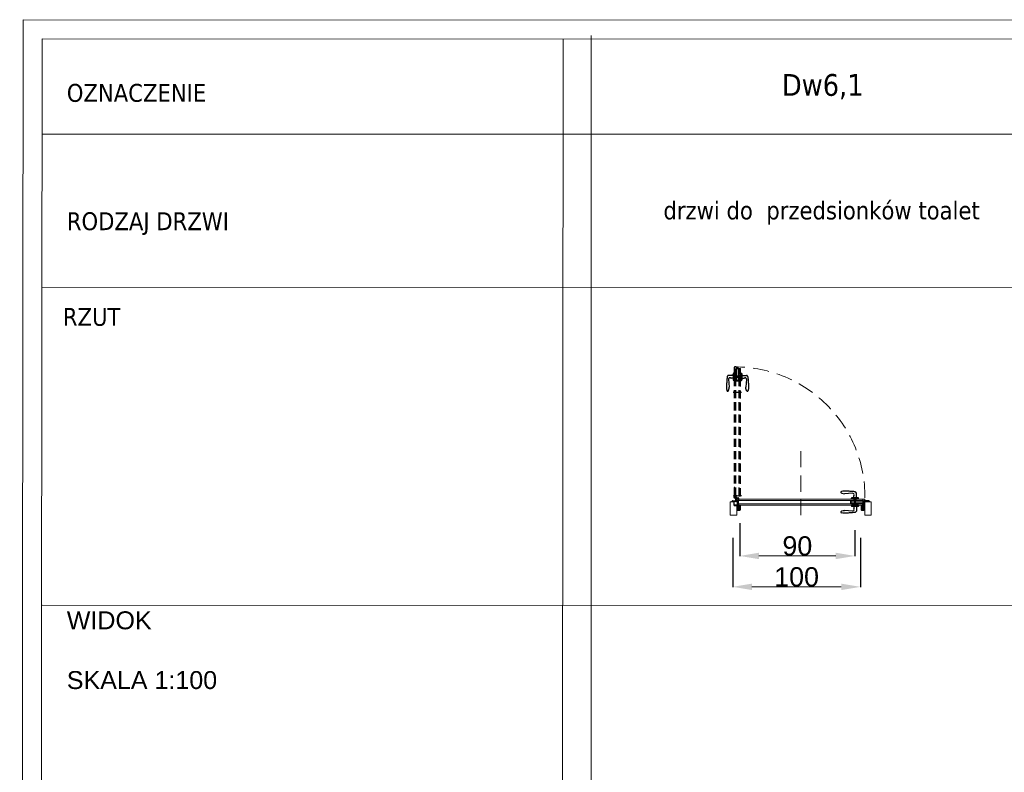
# Model space of a CAD drawing. Header units: millimetres. Extents: x 23192 to 149900, y -396339 to -79279.
# Tile 3 of 136: x 66309 to 67078, y -238040 to -237452. Entities that reach past the tile are written whole.
import ezdxf

# ---------------------------------------------------------------- set-up
doc = ezdxf.new("R2010")
doc.units = ezdxf.units.MM
for name, pattern in [('CENTER', [0.6, 0.375, -0.075, 0.075, -0.075]), ('DASHED', [19.05, 12.7, -6.35]), ('HIDDENX2', [19.05, 12.7, -6.35])]:
    doc.linetypes.add(name, pattern=pattern)
doc.layers.get('0').update_dxf_attribs({"lineweight": 0})
for name, color, linetype, lineweight in [('! Ślusarka opisy', 2, 'Continuous', 15), ('0_LEGENDA', 7, 'Continuous', 13), ('Drzwi - hatch', 8, 'Continuous', 5), ('Drzwi KRAWĘDZIE', 7, 'Continuous', 20)]:
    doc.layers.add(name, color=color, linetype=linetype, lineweight=lineweight)
for name, color, linetype in [('!! ASSA ABLOY', 2, 'Continuous'), ('A_drzwi', 3, 'Continuous'), ('Drzwi - klamki', 150, 'Continuous'), ('Drzwi PRZER-DUŻA', 240, 'DASHED'), ('GRUBA', 4, 'Continuous'), ('GRUBA-2', 210, 'Continuous'), ('zawias', 7, 'Continuous')]:
    doc.layers.add(name, color=color, linetype=linetype)
doc.styles.add('ARIAL', font='tahoma.ttf')
doc.styles.add('AT_ARIAL', font='arial.ttf')
doc.styles.get("Standard").update_dxf_attribs({"font": 'arial.ttf', "height": 25})
doc.dimstyles.new('Renata_ślusarka', dxfattribs={"dimtxt": 50, "dimasz": 50, "dimexe": 0.18, "dimexo": 0.0625, "dimgap": 0.09, "dimtad": 1, "dimdec": 0, "dimzin": 0, "dimdsep": 46, "dimtxsty": 'AT_ARIAL', "dimcen": 0.09, "dimclrd": 7, "dimclre": 7, "dimclrt": 7, "dimadec": 0, "dimazin": 0, "dimtfac": 1, "dimtdec": 0, "dimtofl": 0, "dimtmove": 0, "dimatfit": 3, "dimfxl": 1, "dimtolj": 1, "dimtzin": 0, "dimlwd": -1, "dimarcsym": 0})

# ---------------------------------------------------------------- blocks, each defined once
blk = doc.blocks.new('*D130')
at = {"color": 7, "linetype": 'ByBlock', "lineweight": -2, "transparency": 16777216}
for p, q in [((66866.2, -237856.42), (66866.2, -237894.98)), ((66966, -237856.42), (66966, -237894.98))]:
    blk.add_line(p, q, dxfattribs=at)
at = {"color": 7, "transparency": 16777216}
blk.add_line((66951, -237894.8), (66881.2, -237894.8), dxfattribs=at)
at = {"color": 7, "linetype": 'ByBlock', "transparency": 16777216}
for points in [[(66881.2, -237892.3), (66881.2, -237897.3), (66866.2, -237894.8)], [(66951, -237892.3), (66951, -237897.3), (66966, -237894.8)]]:
    blk.add_solid(points, dxfattribs=at)
at = {"layer": 'DEFPOINTS', "color": 0, "linetype": 'ByBlock', "transparency": 16777216}
for p in [(66866.2, -237856.35), (66966, -237856.35), (66866.2, -237894.8)]:
    blk.add_point(p, dxfattribs=at)
at = {"color": 7, "linetype": 'ByBlock', "transparency": 16777216, "insert": (66916.1, -237887.05), "char_height": 15, "attachment_point": 5, "style": 'AT_ARIAL'}
blk.add_mtext('\\A1;100', dxfattribs=at)
blk = doc.blocks.new('*D131')
at = {"color": 7, "linetype": 'ByBlock', "lineweight": -2, "transparency": 16777216}
for p, q in [((66871.7, -237844.98), (66871.7, -237870.84)), ((66961.7, -237850.42), (66961.7, -237870.84))]:
    blk.add_line(p, q, dxfattribs=at)
at = {"color": 7, "transparency": 16777216}
blk.add_line((66886.7, -237870.66), (66946.7, -237870.66), dxfattribs=at)
at = {"color": 7, "linetype": 'ByBlock', "transparency": 16777216}
for points in [[(66886.7, -237868.16), (66886.7, -237873.16), (66871.7, -237870.66)], [(66946.7, -237868.16), (66946.7, -237873.16), (66961.7, -237870.66)]]:
    blk.add_solid(points, dxfattribs=at)
at = {"layer": 'DEFPOINTS', "color": 0, "linetype": 'ByBlock', "transparency": 16777216}
for p in [(66871.7, -237844.92), (66961.7, -237850.35), (66961.7, -237870.66)]:
    blk.add_point(p, dxfattribs=at)
at = {"color": 7, "linetype": 'ByBlock', "transparency": 16777216, "insert": (66916.7, -237862.91), "char_height": 15, "attachment_point": 5, "style": 'AT_ARIAL'}
blk.add_mtext('\\A1;90', dxfattribs=at)
blk = doc.blocks.new('Dw18')
at = {"layer": 'Drzwi - hatch'}
h = blk.add_hatch(dxfattribs=at)
h.set_pattern_fill('AR-CONC', color=256, scale=0.003, angle=180)
h.set_pattern_definition([(230, (12478.00603, 7127.26127), (-0.546554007, 0.047817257), [0.05715, -0.62865]), (175, (12478.00603, 7127.26127), (0.10573026, -0.57317054), [0.04572, -0.50292175]), (280.451445, (12477.9605, 7127.26525), (-0.44082374, -0.525353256), [0.04857003, -0.53427073]), (226.1842, (12478.006, 7127.1089), (-0.81323712, 0.12612698), [0.085725, -0.942975]), (276.635558, (12477.9383, 7127.1194), (-0.7122124, -0.74227837), [0.07285507, -0.80140682]), (171.18415, (12478.006, 7127.1089), (-0.7122124, -0.74227837), [0.0685799, -0.7543792]), (201, (12477.92983, 7127.14697), (-0.454843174, 0.306795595), [0.05715, -0.62865]), (146, (12477.92983, 7127.14697), (-0.185406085, -0.5525639), [0.04572, -0.50292]), (251.451445, (12477.89193, 7127.17254), (-0.64024926, -0.24576831), [0.04857003, -0.53426981]), (217.5, (12478.00603, 7127.26127), (-0.00926581, -0.253665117), [0, -0.496824, 0, -0.51054, 0, -0.504825]), (187.5, (12478.00603, 7127.26127), (-0.200458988, -0.300541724), [0, -0.291084, 0, -0.485394, 0, -0.192405]), (147.5, (12478.17596, 7127.26127), (-0.406771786, 0.017186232), [0, -0.1905, 0, -0.59436, 0, -0.78867]), (137.5, (12478.25216, 7127.26127), (-0.444387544, -0.076279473), [0, -0.24765, 0, -0.394716, 0, -0.56007])])
h.paths.add_polyline_path([(11935.4, 3708.39), (11935.9, 3708.39), (11935.9, 3708.95), (11936.08, 3708.95), (11936.08, 3708.39, 0.414214), (11936.24, 3708.23), (11937.81, 3708.23, 0.414214), (11937.97, 3708.39), (11937.97, 3711.58, 1), (11937.78, 3711.58), (11937.78, 3710.91, -0.414214), (11937.44, 3710.57), (11936.26, 3710.57, -0.414214), (11935.92, 3710.91), (11935.92, 3711.77), (11935.12, 3711.77), (11935.12, 3711.97), (11933.52, 3711.97), (11933.52, 3715.27), (11932.24, 3715.27, 0.414214), (11932.08, 3715.11), (11932.08, 3714.55), (11933.4, 3714.55), (11933.4, 3711.55), (11935.4, 3711.55)])
h = blk.add_hatch(dxfattribs=at)
h.set_pattern_fill('AR-CONC', color=256, scale=0.003, angle=180)
h.set_pattern_definition([(230, (12264.63307, 7185.49248), (-0.546554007, 0.047817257), [0.05715, -0.62865]), (175, (12264.63307, 7185.4925), (0.10573026, -0.57317054), [0.04572, -0.50292175]), (280.451445, (12264.5875, 7185.49646), (-0.44082374, -0.525353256), [0.04857003, -0.53427073]), (226.1842, (12264.6331, 7185.3401), (-0.81323712, 0.12612698), [0.085725, -0.942975]), (276.635558, (12264.5653, 7185.3506), (-0.7122124, -0.74227837), [0.07285507, -0.80140682]), (171.18415, (12264.6331, 7185.3401), (-0.7122124, -0.74227837), [0.0685799, -0.7543792]), (201, (12264.55687, 7185.37818), (-0.454843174, 0.306795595), [0.05715, -0.62865]), (146, (12264.55687, 7185.3782), (-0.185406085, -0.5525639), [0.04572, -0.50292]), (251.451445, (12264.51897, 7185.40374), (-0.64024926, -0.24576831), [0.04857003, -0.53426981]), (217.5, (12264.63307, 7185.49248), (-0.00926581, -0.253665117), [0, -0.496824, 0, -0.51054, 0, -0.504825]), (187.5, (12264.63307, 7185.49248), (-0.200458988, -0.300541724), [0, -0.291084, 0, -0.485394, 0, -0.192405]), (147.5, (12264.803, 7185.49248), (-0.406771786, 0.017186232), [0, -0.1905, 0, -0.59436, 0, -0.78867]), (137.5, (12264.8792, 7185.49248), (-0.444387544, -0.076279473), [0, -0.24765, 0, -0.394716, 0, -0.56007])])
h.paths.add_polyline_path([(12032.83, 3708.39, 0.414214), (12032.99, 3708.23), (12034.56, 3708.23, 0.414214), (12034.72, 3708.39), (12034.72, 3708.95), (12034.9, 3708.95), (12034.9, 3708.39), (12035.4, 3708.39), (12035.4, 3714.55), (12035.4, 3715.27), (12035.04, 3715.27, 0.414214), (12034.88, 3715.11), (12034.88, 3710.91, -0.414214), (12034.54, 3710.57), (12033.36, 3710.57, -0.414214), (12033.02, 3710.91), (12033.02, 3711.58, 1), (12032.83, 3711.58)])
h.paths.add_polyline_path([(12035.4, 3714.55), (12038.72, 3714.55), (12038.72, 3715.11, 0.414214), (12038.56, 3715.27), (12036.1, 3715.27), (12035.4, 3715.27)])
at = {"layer": '! Ślusarka opisy', "linetype": 'HIDDENX2'}
blk.add_lwpolyline([(11985.4, 3754.35), (11985.4, 3704.35)], dxfattribs=at)
at = {"layer": '! Ślusarka opisy', "color": 8, "linetype": 'HIDDENX2'}
blk.add_arc((11934.05, 3718.56), 101.49, 359.56755, 88.55343, dxfattribs=at)
at = {"linetype": 'CENTER', "ltscale": 0.5}
blk.add_line((11939.03, 3719.4), (11932.67, 3719.4), dxfattribs=at)
at = {"linetype": 'CENTER', "ltscale": 0.2}
for p, q in [((11935.25, 3718.56), (11932.85, 3718.56)), ((11934.05, 3717.36), (11934.05, 3719.76))]:
    blk.add_line(p, q, dxfattribs=at)
for p, q in [((11934.03, 3718.59), (11933.8, 3718.59)), ((11933.8, 3718.59), (11933.8, 3718.54)), ((11933.8, 3718.54), (11934.03, 3718.54)), ((11934.08, 3718.84), (11934.03, 3718.84)), ((11934.03, 3718.84), (11934.03, 3718.59)), ((11934.03, 3718.54), (11934.03, 3718.31)), ((11934.03, 3718.31), (11934.08, 3718.31)), ((11934.08, 3718.59), (11934.08, 3718.84)), ((11934.33, 3718.59), (11934.08, 3718.59)), ((11934.08, 3718.31), (11934.08, 3718.54)), ((11934.08, 3718.54), (11934.33, 3718.54)), ((11934.33, 3718.54), (11934.33, 3718.59))]:
    blk.add_line(p, q)
at = {"ltscale": 0.2}
for p, q in [((11934.05, 3717.91), (11936.4, 3717.91)), ((11936.4, 3717.56), (11934.05, 3717.56)), ((11934.81, 3717.91), (11934.55, 3718.14)), ((11934.7, 3714.66), (11934.7, 3717.56)), ((11935.05, 3717.36), (11934.7, 3717.36)), ((11935.05, 3714.66), (11934.7, 3714.66)), ((11935.05, 3718.56), (11935.05, 3717.91)), ((11935.05, 3717.56), (11935.05, 3714.66)), ((11935.3, 3718.66), (11935.3, 3717.91)), ((11936.5, 3715.46), (11936.5, 3717.46)), ((11936.85, 3715.46), (11936.5, 3715.46)), ((11936.85, 3717.46), (11936.85, 3715.46))]:
    blk.add_line(p, q, dxfattribs=at)
blk.add_circle((11934.05, 3718.56), 0.65, dxfattribs=at)
for centre, radius, start, end in [((11934.05, 3718.56), 1, 319.4584, 270), ((11936.4, 3717.46), 0.45, 0, 90), ((11936.4, 3717.46), 0.1, 0, 90)]:
    blk.add_arc(centre, radius, start, end, dxfattribs=at)
at = {"layer": 'A_drzwi', "linetype": 'ByBlock'}
blk.add_arc((11931.93, 3705.44), 95.53, 89.4002, 89.40516, dxfattribs=at)
at = {"layer": 'Drzwi - klamki', "ltscale": 0.2}
for p, q in [((12025.9, 3721.41), (12019.65, 3721.01)), ((12025, 3716.75), (12025, 3717.51)), ((12030.6, 3716.75), (12025, 3716.75)), ((12030.6, 3716.75), (12025, 3716.75)), ((12030.3, 3717.81), (12025.3, 3717.81)), ((12026.75, 3717.81), (12026.75, 3719.3)), ((12028.85, 3717.81), (12028.85, 3721.41)), ((12029.05, 3718.81), (12028.85, 3718.81)), ((12029.05, 3718.31), (12028.85, 3718.31)), ((12029.05, 3718.31), (12029.05, 3718.81)), ((12030.6, 3716.75), (12030.6, 3717.51)), ((12025.9, 3707.5), (12019.65, 3707.89)), ((12030.6, 3712.15), (12025, 3712.15)), ((12025, 3712.15), (12025, 3711.39)), ((12030.3, 3711.09), (12025.3, 3711.09)), ((12026.75, 3711.09), (12026.75, 3709.61)), ((12028.85, 3711.09), (12028.85, 3707.49)), ((12030.6, 3712.15), (12030.6, 3711.39))]:
    blk.add_line(p, q, dxfattribs=at)
at = {"layer": 'Drzwi - klamki'}
for p, q in [((11936.1, 3713.25), (11936.3, 3713.25)), ((11936.1, 3712.25), (11936.1, 3713.25)), ((11936.1, 3713.25), (11936.3, 3713.05)), ((11936.2, 3713.25), (11936.1, 3713.16)), ((11936.3, 3713.25), (11936.1, 3713.06)), ((11936.1, 3713.16), (11936.3, 3712.96)), ((11936.3, 3713.16), (11936.1, 3712.96)), ((11936.1, 3713.06), (11936.3, 3712.86)), ((11936.3, 3713.06), (11936.1, 3712.86)), ((11936.1, 3712.96), (11936.3, 3712.76)), ((11936.3, 3712.96), (11936.1, 3712.76)), ((11936.1, 3712.86), (11936.3, 3712.66)), ((11936.3, 3712.86), (11936.1, 3712.66)), ((11936.1, 3712.76), (11936.3, 3712.56)), ((11936.3, 3712.76), (11936.1, 3712.56)), ((11936.1, 3712.66), (11936.3, 3712.46)), ((11936.3, 3712.66), (11936.1, 3712.46)), ((11936.3, 3712.57), (11936.1, 3712.37)), ((11936.1, 3712.56), (11936.3, 3712.36)), ((11936.3, 3712.47), (11936.1, 3712.27)), ((11936.1, 3712.46), (11936.3, 3712.26)), ((11936.1, 3712.37), (11936.21, 3712.25)), ((11936.1, 3712.27), (11936.12, 3712.25)), ((11936.3, 3712.25), (11936.1, 3712.25)), ((11936.3, 3711.35), (11936.12, 3711.54)), ((11936.3, 3711.05), (11936.12, 3711.24)), ((11936.29, 3710.77), (11936.12, 3710.94)), ((11936.3, 3712.37), (11936.19, 3712.25)), ((11936.3, 3711.5), (11936.19, 3711.61)), ((11936.3, 3711.2), (11936.19, 3711.31)), ((11936.3, 3710.9), (11936.19, 3711.01)), ((11936.2, 3713.25), (11936.3, 3713.15)), ((11936.3, 3712.27), (11936.29, 3712.25)), ((11936.3, 3713.25), (11936.3, 3712.25)), ((11936.3, 3713.25), (11936.3, 3713.25)), ((11936.3, 3711.5), (11936.32, 3711.55)), ((11936.3, 3711.35), (11936.3, 3711.2)), ((11936.3, 3711.05), (11936.3, 3710.9)), ((11936.32, 3711.55), (11936.73, 3711.55)), ((11936.32, 3710.75), (11937.45, 3710.75)), ((11936.4, 3711.45), (11936.4, 3711.25)), ((11936.4, 3711.45), (11936.73, 3711.45)), ((11936.4, 3711.25), (11936.87, 3711.14)), ((11936.4, 3711.15), (11936.89, 3711.03)), ((11936.4, 3711.15), (11936.4, 3710.85)), ((11936.4, 3710.85), (11937.35, 3710.85)), ((11936.78, 3711.61), (11936.74, 3711.99)), ((11937.17, 3712.1), (11936.84, 3712.1)), ((11936.88, 3711.62), (11936.85, 3711.96)), ((11936.87, 3711.14), (11937.37, 3711.5)), ((11937.15, 3712), (11936.89, 3712)), ((11936.89, 3711.03), (11937.35, 3711.36)), ((11937.35, 3711.36), (11937.35, 3710.85)), ((11937.45, 3711.35), (11937.45, 3711.22)), ((11937.45, 3711.22), (11937.52, 3711.28)), ((11937.45, 3711.07), (11937.59, 3711.21)), ((11937.45, 3711.07), (11937.45, 3710.9)), ((11937.45, 3710.9), (11937.52, 3710.96)), ((11937.45, 3710.75), (11937.59, 3710.89)), ((11937.53, 3711.4), (11937.6, 3711.36)), ((11937.6, 3711.55), (11937.62, 3711.7)), ((12033.2, 3711.55), (12033.19, 3711.7)), ((12033.28, 3711.4), (12033.2, 3711.36)), ((12033.35, 3711.07), (12033.22, 3711.21)), ((12033.35, 3710.75), (12033.22, 3710.89)), ((12033.35, 3711.22), (12033.29, 3711.28)), ((12033.35, 3710.9), (12033.29, 3710.96)), ((12033.35, 3711.35), (12033.35, 3711.22)), ((12033.35, 3711.07), (12033.35, 3710.9)), ((12034.48, 3710.75), (12033.35, 3710.75)), ((12033.94, 3711.14), (12033.43, 3711.5)), ((12033.92, 3711.03), (12033.45, 3711.36)), ((12033.45, 3711.36), (12033.45, 3710.85)), ((12034.4, 3710.85), (12033.45, 3710.85)), ((12033.64, 3712.1), (12033.96, 3712.1)), ((12033.66, 3712), (12033.92, 3712)), ((12034.4, 3711.15), (12033.92, 3711.03)), ((12033.93, 3711.62), (12033.96, 3711.96)), ((12034.4, 3711.25), (12033.94, 3711.14)), ((12034.03, 3711.61), (12034.06, 3711.99)), ((12034.48, 3711.55), (12034.08, 3711.55)), ((12034.4, 3711.45), (12034.08, 3711.45)), ((12034.4, 3711.45), (12034.4, 3711.25)), ((12034.4, 3711.15), (12034.4, 3710.85)), ((12034.5, 3711.5), (12034.48, 3711.55)), ((12034.7, 3713.25), (12034.5, 3713.25)), ((12034.5, 3713.25), (12034.5, 3712.25)), ((12034.7, 3713.25), (12034.5, 3713.05)), ((12034.61, 3713.25), (12034.5, 3713.15)), ((12034.51, 3713.25), (12034.5, 3713.25)), ((12034.7, 3713.16), (12034.5, 3712.96)), ((12034.5, 3713.16), (12034.7, 3712.96)), ((12034.7, 3713.06), (12034.5, 3712.86)), ((12034.5, 3713.06), (12034.7, 3712.86)), ((12034.7, 3712.96), (12034.5, 3712.76)), ((12034.5, 3712.96), (12034.7, 3712.76)), ((12034.7, 3712.86), (12034.5, 3712.66)), ((12034.5, 3712.86), (12034.7, 3712.66)), ((12034.7, 3712.76), (12034.5, 3712.56)), ((12034.5, 3712.76), (12034.7, 3712.56)), ((12034.7, 3712.66), (12034.5, 3712.46)), ((12034.5, 3712.66), (12034.7, 3712.46)), ((12034.5, 3712.57), (12034.7, 3712.37)), ((12034.7, 3712.56), (12034.5, 3712.36)), ((12034.5, 3712.47), (12034.7, 3712.27)), ((12034.7, 3712.46), (12034.5, 3712.26)), ((12034.5, 3712.37), (12034.62, 3712.25)), ((12034.5, 3712.27), (12034.52, 3712.25)), ((12034.5, 3712.25), (12034.7, 3712.25)), ((12034.5, 3711.5), (12034.62, 3711.61)), ((12034.5, 3711.35), (12034.69, 3711.54)), ((12034.5, 3711.35), (12034.5, 3711.2)), ((12034.5, 3711.2), (12034.62, 3711.31)), ((12034.5, 3711.05), (12034.69, 3711.24)), ((12034.5, 3711.05), (12034.5, 3710.9)), ((12034.5, 3710.9), (12034.62, 3711.01)), ((12034.51, 3713.25), (12034.7, 3713.06)), ((12034.52, 3710.77), (12034.69, 3710.94)), ((12034.7, 3712.37), (12034.59, 3712.25)), ((12034.61, 3713.25), (12034.7, 3713.16)), ((12034.7, 3712.27), (12034.69, 3712.25)), ((12034.7, 3712.25), (12034.7, 3713.25))]:
    blk.add_line(p, q, dxfattribs=at)
at = {"layer": 'Drzwi - klamki', "ltscale": 0.2}
for centre, radius, start, end in [((12017.39, 3722.06), 0.74, 108.92464, 180), ((12027.8, 3721.41), 1.05, 0, 90), ((12025.3, 3717.51), 0.3, 90, 180), ((12026, 3720.36), 1.05, 328.61185, 95.46502), ((12027.75, 3719.3), 1, 148.61185, 180), ((12030.3, 3717.51), 0.3, 0, 90), ((12017.39, 3706.84), 0.74, 180, 251.07536), ((12025.3, 3711.39), 0.3, 180, 270), ((12026, 3708.54), 1.05, 264.53498, 31.38815), ((12027.75, 3709.61), 1, 180, 211.38815), ((12027.8, 3707.49), 1.05, 270, 0), ((12030.3, 3711.39), 0.3, 270, 0)]:
    blk.add_arc(centre, radius, start, end, dxfattribs=at)
at = {"layer": 'Drzwi - klamki'}
for centre, radius, start, end in [((11936.15, 3711.58), 0.05, 45, 180), ((11936.15, 3711.58), 0.05, 180, 225), ((11936.15, 3711.28), 0.05, 45, 180), ((11936.15, 3711.28), 0.05, 180, 225), ((11936.15, 3710.98), 0.05, 45, 180), ((11936.15, 3710.98), 0.05, 180, 225), ((11936.32, 3710.8), 0.05, 225, 270), ((11936.73, 3711.6), 0.15, 270, 5.56341), ((11936.73, 3711.6), 0.05, 270, 5.56341), ((11936.84, 3712), 0.1, 90, 179.58751), ((11936.89, 3712), 0.15, 179.58751, 185.56341), ((11936.89, 3711.96), 0.04, 90, 185.56341), ((11937.15, 3711.9), 0.1, 69.87884, 90), ((11937.17, 3712), 0.1, 71.01553, 90), ((11936.87, 3711.14), 0.919, 57.55941, 69.87884), ((11936.87, 3711.14), 1.02, 49.45857, 71.01553), ((11937.23, 3711.7), 0.25, 305.62394, 57.55941), ((11937.5, 3711.35), 0.05, 63.42534, 180), ((11937.55, 3711.24), 0.05, 0, 135), ((11937.55, 3710.93), 0.05, 0, 135), ((11937.37, 3711.72), 0.25, 354.4299, 49.45857), ((11937.55, 3711.24), 0.05, 315, 0), ((11937.55, 3710.93), 0.05, 315, 0), ((12033.44, 3711.72), 0.25, 130.54143, 185.5701), ((12033.25, 3711.24), 0.05, 45, 180), ((12033.25, 3711.24), 0.05, 180, 225), ((12033.25, 3710.93), 0.05, 45, 180), ((12033.25, 3710.93), 0.05, 180, 225), ((12033.94, 3711.14), 1.02, 108.98447, 130.54143), ((12033.3, 3711.35), 0.05, 0, 116.57466), ((12033.58, 3711.7), 0.25, 122.44059, 234.37606), ((12033.94, 3711.14), 0.919, 110.12116, 122.44059), ((12033.64, 3712), 0.1, 90, 108.98447), ((12033.66, 3711.9), 0.1, 90, 110.12116), ((12033.92, 3711.96), 0.04, 354.43659, 90), ((12034.08, 3711.6), 0.15, 174.43659, 270), ((12033.96, 3712), 0.1, 0.41249, 90), ((12034.08, 3711.6), 0.05, 174.43659, 270), ((12033.91, 3712), 0.15, 354.43659, 0.41249), ((12034.48, 3710.8), 0.05, 270, 315), ((12034.65, 3711.58), 0.05, 0, 135), ((12034.65, 3711.28), 0.05, 0, 135), ((12034.65, 3710.98), 0.05, 0, 135), ((12034.65, 3711.58), 0.05, 315, 0), ((12034.65, 3711.28), 0.05, 315, 0), ((12034.65, 3710.98), 0.05, 315, 0)]:
    blk.add_arc(centre, radius, start, end, dxfattribs=at)
at = {"layer": 'Drzwi - klamki', "ltscale": 0.2}
blk.add_ellipse((12019.65, 3722.06), major_axis=(3, 0), ratio=0.347016, start_param=3.132997, end_param=4.712389, dxfattribs=at)
at = {"layer": 'Drzwi - klamki', "ltscale": 0.2, "extrusion": (0, 0, -1)}
blk.add_ellipse((12019.65, 3706.85), major_axis=(3, 0), ratio=0.347016, start_param=3.132997, end_param=4.712389, dxfattribs=at)
at = {"layer": 'Drzwi - klamki', "ltscale": 0.2}
for points in [[(12027.8, 3722.46), (12026.75, 3722.61), (12023.2, 3722.91), (12019.65, 3723.1), (12017.15, 3722.76)], [(12027.8, 3706.44), (12026.75, 3706.29), (12023.2, 3705.99), (12019.65, 3705.81), (12017.15, 3706.14)]]:
    blk.add_spline(points, degree=3, dxfattribs=at)
at = {"layer": 'Drzwi KRAWĘDZIE'}
for p, q in [((11933.7, 3717.9), (11933.7, 3726.36)), ((11933.4, 3711.55), (11933.4, 3714.55)), ((11933.7, 3719.4), (11938.2, 3719.4)), ((11933.8, 3717.8), (11934.7, 3717.8)), ((11934.7, 3719.3), (11937, 3719.3)), ((11934.7, 3717.8), (11934.7, 3719)), ((11935.4, 3716.75), (12035.4, 3716.75)), ((11936.9, 3716.75), (11936.9, 3712.15)), ((11936.9, 3715.75), (12026.8, 3715.75)), ((11937, 3719), (11937, 3719.3)), ((11937, 3719), (11938.2, 3719)), ((12024.3, 3713.68), (12024.3, 3715.28)), ((12024.3, 3715.28), (12027.4, 3715.28)), ((12024.89, 3713.78), (12024.89, 3715.18)), ((12024.89, 3715.18), (12024.89, 3713.78)), ((12024.89, 3715.18), (12027.4, 3715.18)), ((12026.8, 3715.28), (12026.8, 3716.75)), ((12027.4, 3712.16), (12027.4, 3716.75)), ((12028.2, 3712.16), (12028.2, 3716.75)), ((12028.2, 3715.28), (12034.01, 3715.28)), ((12028.2, 3715.18), (12034.01, 3715.18)), ((12028.8, 3715.28), (12028.8, 3716.75)), ((12028.8, 3715.75), (12033.9, 3715.75)), ((12033.9, 3716.75), (12033.9, 3715.28)), ((12034.01, 3713.5), (12034.01, 3715.45)), ((12034.01, 3715.45), (12034.3, 3715.45)), ((12034.3, 3715.45), (12034.01, 3715.45)), ((12035.5, 3715.55), (12034.3, 3715.55)), ((12034.3, 3715.55), (12034.3, 3712.47)), ((12034.3, 3715.55), (12034.3, 3712.25)), ((12034.3, 3713.5), (12034.3, 3715.45)), ((12034.3, 3713.5), (12034.3, 3715.45)), ((12034.31, 3715.06), (12035.31, 3715.06)), ((12034.31, 3715.06), (12035.5, 3715.06)), ((12034.31, 3713.91), (12035.5, 3714.76)), ((12034.31, 3714.76), (12035.5, 3714.76)), ((12034.7, 3715.06), (12034.9, 3715.06)), ((12035.5, 3715.55), (12035.5, 3716.65)), ((12035.5, 3715.06), (12035.5, 3714.76)), ((11935.4, 3711.55), (11933.4, 3711.55)), ((11935.9, 3708.39), (11935.4, 3708.39)), ((11936.8, 3713.45), (11936.5, 3713.45)), ((11936.5, 3712.25), (11936.5, 3713.45)), ((11936.6, 3712.15), (12034.2, 3712.15)), ((11936.9, 3713.15), (12026.8, 3713.15)), ((12024.3, 3713.68), (12027.4, 3713.68)), ((12024.89, 3713.78), (12027.4, 3713.78)), ((12026.8, 3712.16), (12026.8, 3713.67)), ((12028.2, 3713.78), (12034.01, 3713.78)), ((12028.2, 3713.68), (12034.01, 3713.68)), ((12028.8, 3712.16), (12028.8, 3713.67)), ((12028.8, 3713.15), (12033.9, 3713.15)), ((12033.9, 3713.68), (12033.9, 3712.15)), ((12034.3, 3713.5), (12034.01, 3713.5)), ((12034.9, 3708.39), (12035.4, 3708.39))]:
    blk.add_line(p, q, dxfattribs=at)
blk.add_lwpolyline([(11935.4, 3711.55), (11935.4, 3704.35), (11930.4, 3704.35), (11930.4, 3714.55), (11933.4, 3714.55)], dxfattribs=at)
blk.add_lwpolyline([(12040.4, 3714.55), (12035.4, 3714.55), (12035.4, 3704.35), (12040.4, 3704.35)], close=True, dxfattribs=at)
for centre, start, end in [((11933.8, 3717.9), 180, 270), ((11938.2, 3719.1), 270, 0), ((12035.4, 3716.65), 0, 90), ((11936.6, 3712.25), 180, 270), ((12034.2, 3712.25), 270, 0)]:
    blk.add_arc(centre, 0.1, start, end, dxfattribs=at)
at = {"layer": 'Drzwi KRAWĘDZIE', "ltscale": 0.2}
blk.add_arc((11935.4, 3716.65), 0.1, 90, 180, dxfattribs=at)
at = {"layer": 'Drzwi PRZER-DUŻA'}
for p, q in [((11932.64, 3814.8), (11932.64, 3809.8)), ((11933.7, 3815.1), (11932.94, 3815.1)), ((11933.7, 3818.4), (11935.18, 3818.4)), ((11933.7, 3815.1), (11933.7, 3809.5)), ((11933.7, 3815.1), (11933.7, 3809.5)), ((11934.9, 3820), (11933.8, 3820)), ((11934.7, 3813.31), (11934.7, 3818.4)), ((11934.9, 3820), (11934.9, 3818.8)), ((11934.9, 3818.8), (11937.99, 3818.8)), ((11934.9, 3818.8), (11938.2, 3818.8)), ((11935, 3818.8), (11935, 3818.51)), ((11935, 3818.51), (11935, 3818.8)), ((11936.95, 3818.8), (11935, 3818.8)), ((11936.95, 3818.8), (11935, 3818.8)), ((11936.95, 3818.51), (11935, 3818.51)), ((11935.18, 3812.71), (11935.18, 3818.51)), ((11935.28, 3812.71), (11935.28, 3818.51)), ((11935.4, 3818.81), (11935.4, 3820)), ((11935.4, 3820), (11935.7, 3820)), ((11935.4, 3818.81), (11935.4, 3819.81)), ((11935.7, 3818.81), (11935.7, 3820)), ((11936.55, 3818.81), (11935.7, 3820)), ((11936.68, 3812.71), (11936.68, 3818.51)), ((11936.78, 3812.71), (11936.78, 3818.51)), ((11936.78, 3818.4), (11938.3, 3818.4)), ((11936.95, 3818.8), (11936.95, 3818.51)), ((11937.3, 3813.31), (11937.3, 3818.4)), ((11938.3, 3815.1), (11939.06, 3815.1)), ((11938.3, 3815.1), (11938.3, 3809.5)), ((11939.36, 3814.8), (11939.36, 3809.8)), ((11932.64, 3813.35), (11929.04, 3813.35)), ((11929.05, 3810.4), (11929.44, 3804.15)), ((11932.64, 3811.25), (11931.16, 3811.25)), ((11931.64, 3813.55), (11931.64, 3813.35)), ((11932.14, 3813.55), (11931.64, 3813.55)), ((11932.14, 3813.55), (11932.14, 3813.35)), ((11933.7, 3809.5), (11932.94, 3809.5)), ((11935.18, 3813.31), (11933.7, 3813.31)), ((11938.3, 3812.71), (11933.7, 3812.71)), ((11938.3, 3811.91), (11933.7, 3811.91)), ((11935.18, 3811.31), (11933.7, 3811.31)), ((11935.18, 3808.8), (11935.18, 3811.91)), ((11936.78, 3808.8), (11935.18, 3808.8)), ((11935.28, 3809.39), (11935.28, 3811.91)), ((11935.28, 3809.39), (11936.68, 3809.39)), ((11936.68, 3809.39), (11935.28, 3809.39)), ((11936.68, 3809.39), (11936.68, 3811.91)), ((11936.78, 3808.8), (11936.78, 3811.91)), ((11938.3, 3813.31), (11936.79, 3813.31)), ((11938.3, 3811.31), (11936.79, 3811.31)), ((11938.3, 3809.5), (11939.06, 3809.5)), ((11939.36, 3813.35), (11942.96, 3813.35)), ((11939.36, 3811.25), (11940.85, 3811.25)), ((11942.96, 3810.4), (11942.56, 3804.15)), ((11939.03, 3800.11), (11932.67, 3800.11))]:
    blk.add_line(p, q, dxfattribs=at)
at = {"layer": 'Drzwi PRZER-DUŻA', "ltscale": 0.5}
for p, q in [((11933.7, 3719.4), (11933.7, 3819.9)), ((11938.3, 3719.1), (11938.3, 3818.7)), ((11934.7, 3719.4), (11934.7, 3811.31)), ((11937.2, 3719.4), (11937.2, 3811.31))]:
    blk.add_line(p, q, dxfattribs=at)
at = {"layer": 'Drzwi PRZER-DUŻA'}
for centre, radius, start, end in [((11932.94, 3814.8), 0.3, 90, 180), ((11933.8, 3819.9), 0.1, 90, 180), ((11938.2, 3818.7), 0.1, 0, 90), ((11939.06, 3814.8), 0.3, 0, 90), ((11929.04, 3812.3), 1.05, 90, 180), ((11930.09, 3810.5), 1.05, 58.61185, 185.46502), ((11931.16, 3812.25), 1, 238.61185, 270), ((11932.94, 3809.8), 0.3, 180, 270), ((11939.06, 3809.8), 0.3, 270, 0), ((11940.85, 3812.25), 1, 270, 301.38815), ((11941.91, 3810.5), 1.05, 354.53498, 121.38815), ((11942.96, 3812.3), 1.05, 0, 90), ((11928.39, 3801.89), 0.74, 198.92464, 270), ((11943.61, 3801.89), 0.74, 270, 341.07536)]:
    blk.add_arc(centre, radius, start, end, dxfattribs=at)
blk.add_ellipse((11928.4, 3804.15), major_axis=(0, -3), ratio=0.347016, start_param=-0.008595, end_param=1.570796, dxfattribs=at)
at = {"layer": 'Drzwi PRZER-DUŻA', "extrusion": (0, 0, -1)}
blk.add_ellipse((11943.6, 3804.15), major_axis=(0, -3), ratio=0.347016, start_param=-0.008595, end_param=1.570796, dxfattribs=at)
at = {"layer": 'Drzwi PRZER-DUŻA'}
for points in [[(11927.99, 3812.3), (11927.84, 3811.25), (11927.54, 3807.7), (11927.36, 3804.15), (11927.69, 3801.65)], [(11944.01, 3812.3), (11944.16, 3811.25), (11944.46, 3807.7), (11944.65, 3804.15), (11944.31, 3801.65)]]:
    blk.add_spline(points, degree=3, dxfattribs=at)
at = {"layer": 'GRUBA', "ltscale": 0.2}
for p, q in [((11931.9, 3714.55), (11931.9, 3715.11)), ((11932.08, 3714.55), (11931.9, 3714.55)), ((11932.08, 3715.11), (11932.08, 3714.55)), ((11932.24, 3715.45), (11935.76, 3715.45)), ((11934.7, 3715.27), (11932.24, 3715.27)), ((11935.76, 3715.27), (11934.7, 3715.27)), ((11935.92, 3710.91), (11935.92, 3715.11)), ((11936.1, 3715.11), (11936.1, 3714.65)), ((11936.1, 3714.65), (11936.1, 3710.91)), ((12034.7, 3715.11), (12034.7, 3714.65)), ((12034.7, 3714.65), (12034.7, 3710.91)), ((12034.88, 3710.91), (12034.88, 3715.11)), ((12038.56, 3715.45), (12035.04, 3715.45)), ((12035.04, 3715.27), (12036.1, 3715.27)), ((12036.1, 3715.27), (12038.56, 3715.27)), ((12038.72, 3715.11), (12038.72, 3714.55)), ((12038.72, 3714.55), (12038.9, 3714.55)), ((12038.9, 3714.55), (12038.9, 3715.11)), ((11935.9, 3708.39), (11935.9, 3708.95)), ((11935.9, 3708.95), (11936.08, 3708.95)), ((11936.08, 3708.95), (11936.08, 3708.39)), ((11936.24, 3708.23), (11937.81, 3708.23)), ((11937.81, 3708.05), (11936.24, 3708.05)), ((11936.26, 3710.75), (11937.44, 3710.75)), ((11937.44, 3710.57), (11936.26, 3710.57)), ((11937.6, 3710.91), (11937.6, 3711.58)), ((11937.78, 3711.58), (11937.78, 3710.91)), ((11937.97, 3708.39), (11937.97, 3711.58)), ((11938.15, 3711.58), (11938.15, 3708.39)), ((12032.65, 3711.58), (12032.65, 3708.39)), ((12032.83, 3708.39), (12032.83, 3711.58)), ((12034.56, 3708.23), (12032.99, 3708.23)), ((12032.99, 3708.05), (12034.56, 3708.05)), ((12033.02, 3711.58), (12033.02, 3710.91)), ((12033.2, 3710.91), (12033.2, 3711.58)), ((12034.54, 3710.75), (12033.36, 3710.75)), ((12033.36, 3710.57), (12034.54, 3710.57)), ((12034.9, 3708.95), (12034.72, 3708.95)), ((12034.72, 3708.95), (12034.72, 3708.39)), ((12034.9, 3708.39), (12034.9, 3708.95))]:
    blk.add_line(p, q, dxfattribs=at)
at = {"layer": 'GRUBA'}
for p, q in [((11934.45, 3715.27), (11934.45, 3715.45)), ((11934.45, 3715.45), (11935.45, 3715.45)), ((11934.7, 3715.27), (11934.45, 3715.27)), ((11935.45, 3715.27), (11935.05, 3715.27)), ((11935.45, 3715.45), (11935.45, 3715.27)), ((11935.92, 3714.45), (11936.1, 3714.45)), ((11935.92, 3713.05), (11935.92, 3714.45)), ((11936.1, 3714.45), (11936.1, 3713.05)), ((11936.1, 3713.05), (11935.92, 3713.05))]:
    blk.add_line(p, q, dxfattribs=at)
at = {"layer": 'GRUBA', "ltscale": 0.2}
for centre, radius, start, end in [((11932.24, 3715.11), 0.34, 90, 180), ((11932.24, 3715.11), 0.16, 90, 180), ((11935.76, 3715.11), 0.34, 0, 90), ((11935.76, 3715.11), 0.16, 0, 90), ((11935.76, 3715.11), 0.16, 0, 90), ((12035.04, 3715.11), 0.34, 90, 180), ((12035.04, 3715.11), 0.16, 90, 180), ((12038.56, 3715.11), 0.34, 0, 90), ((12038.56, 3715.11), 0.16, 0, 90), ((11936.24, 3708.39), 0.34, 180, 270), ((11936.26, 3710.91), 0.34, 180, 270), ((11936.24, 3708.39), 0.16, 180, 270), ((11936.26, 3710.91), 0.16, 180, 270), ((11937.44, 3710.91), 0.16, 270, 0), ((11937.44, 3710.91), 0.34, 270, 0), ((11937.88, 3711.58), 0.275, 0, 180), ((11937.88, 3711.58), 0.095, 0, 180), ((11937.81, 3708.39), 0.34, 270, 0), ((11937.81, 3708.39), 0.16, 270, 0), ((12032.93, 3711.58), 0.275, 0, 180), ((12032.99, 3708.39), 0.34, 180, 270), ((12032.93, 3711.58), 0.095, 0, 180), ((12032.99, 3708.39), 0.16, 180, 270), ((12033.36, 3710.91), 0.34, 180, 270), ((12033.36, 3710.91), 0.16, 180, 270), ((12034.54, 3710.91), 0.16, 270, 0), ((12034.54, 3710.91), 0.34, 270, 0), ((12034.56, 3708.39), 0.34, 270, 0), ((12034.56, 3708.39), 0.16, 270, 0)]:
    blk.add_arc(centre, radius, start, end, dxfattribs=at)
at = {"layer": 'GRUBA-2', "ltscale": 0.2}
blk.add_line((11936.85, 3713.45), (11936.5, 3713.45), dxfattribs=at)
at = {"layer": 'zawias', "ltscale": 0.2}
for p, q in [((11933.52, 3711.97), (11933.52, 3715.27)), ((11933.52, 3715.27), (11934.06, 3715.27)), ((11934.06, 3715.27), (11934.06, 3715.12)), ((11935.56, 3715.12), (11935.56, 3715.27)), ((11935.56, 3715.27), (11935.76, 3715.27)), ((11935.92, 3715.11), (11935.92, 3711.77)), ((11935.12, 3711.97), (11933.52, 3711.97)), ((11935.12, 3711.77), (11935.12, 3711.97)), ((11935.92, 3711.77), (11935.12, 3711.77))]:
    blk.add_line(p, q, dxfattribs=at)

msp = doc.modelspace()

# ---------------------------------------------------------------- linework, layer by layer
at = {"layer": '0_LEGENDA', "color": 7, "linetype": 'ByBlock', "ltscale": 5}
for p, q in [((66731.294, -239847.033), (66733.814, -237466.83)), ((66755.65, -238636.477), (66755.65, -237464.18)), ((66326.915, -237541.193), (69283.007, -237541.531)), ((66326.915, -237660.841), (69282.895, -237661.18)), ((66326.915, -237909.226), (69282.662, -237909.565))]:
    msp.add_line(p, q, dxfattribs=at)
at = {"layer": '0_LEGENDA', "color": 7}
for points in [[(69297.308, -237452.23), (66311.916, -237451.794), (66309.31, -239861.998), (69306.006, -239862.418)], [(69291.803, -239847.374), (66324.311, -239847.033), (66326.915, -237466.829), (69283.076, -237467.175)]]:
    msp.add_lwpolyline(points, dxfattribs=at)

# ---------------------------------------------------------------- block references
at = {"layer": '!! ASSA ABLOY'}
msp.add_blockref('Dw18', (54933.95, -241543.056), dxfattribs=at)

# ---------------------------------------------------------------- texts
at = {"layer": '0_LEGENDA', "color": 7, "linetype": 'ByBlock', "ltscale": 5, "attachment_point": 1, "style": 'ARIAL'}
for s, insert, char_height, width in [('\\pxqc;Dw6,1', (66756.534, -237494.26), 17, 360), ('OZNACZENIE', (66346.104, -237501.948), 14, 354.4574), ('\\pi50.2955; drzwi do  przedsionków toalet ', (66756.534, -237593.775), 14, 360), ('RODZAJ DRZWI', (66346.104, -237602.202), 14, 354.4574), ('RZUT', (66343.018, -237676.899), 14, 354.4574)]:
    msp.add_mtext(s, dxfattribs=dict(at, insert=insert, char_height=char_height, width=width))
at = {"layer": '0_LEGENDA', "color": 7, "linetype": 'ByBlock', "ltscale": 5, "insert": (66346.104, -237913.933), "char_height": 14, "width": 354.4574, "attachment_point": 1}
msp.add_mtext('{\\fArial|b0|i0|c238|p34;WIDOK\\P\\PSKALA 1:100}', dxfattribs=at)

# ---------------------------------------------------------------- dimensions: what is measured, and where the dimension line sits
at = {"linetype": 'ByBlock'}
for base, p1, p2, picture, middle in [((66961.699, -237870.661), (66871.699, -237844.922), (66961.699, -237850.355), '*D131', (66916.699, -237862.912)), ((66866.199, -237894.802), (66965.999, -237856.355), (66866.199, -237856.355), '*D130', (66916.099, -237887.054))]:
    dim = msp.add_linear_dim(base=base, p1=p1, p2=p2, angle=180, dimstyle='Renata_ślusarka', override={"dimtxt": 15, "dimasz": 15}, dxfattribs=at)
    dim.commit()
    dim.dimension.update_dxf_attribs({"geometry": picture, "text_midpoint": middle})

doc.saveas('drawing.dxf')
